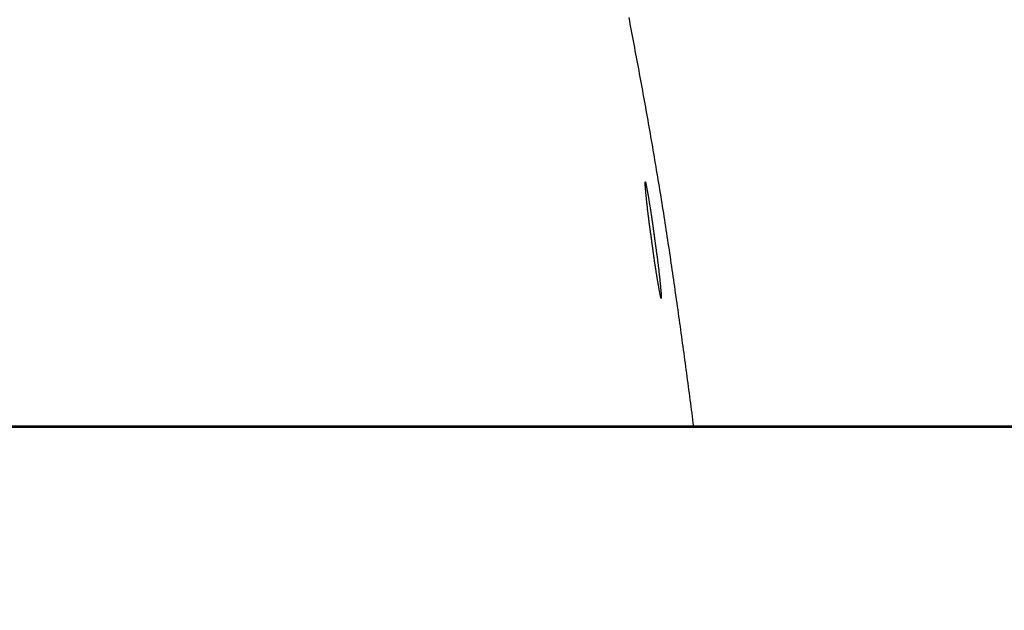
# Model space of a CAD drawing. Header units: millimetres. Extents: x 11979 to 37895, y 18730 to 47884.
# Tile 196 of 256: x 35976 to 35994, y 41528 to 41539. Entities that reach past the tile are written whole.
import ezdxf

# ---------------------------------------------------------------- set-up
doc = ezdxf.new("R2010")
doc.units = ezdxf.units.MM
doc.layers.add('-WYMIAR', color=8, linetype='Continuous')
doc.layers.add('PROJEKTOWANE', color=5, linetype='Continuous')
doc.layers.add('-ŚCIANY NOŚNE', color=4, linetype='Continuous', lineweight=53)
doc.styles.get("Standard").update_dxf_attribs({"font": 'arial.ttf'})
doc.dimstyles.new('CZA-KROPKA-50', dxfattribs={"dimtxt": 12, "dimasz": 1, "dimexe": 2, "dimexo": 25, "dimgap": 4, "dimtad": 1, "dimdec": 1, "dimrnd": 0.5, "dimzin": 9, "dimdsep": 46, "dimtxsty": 'Standard', "dimblk": 'CZA-KROPKA', "dimblk1": 'CZA-KROPKA', "dimblk2": 'CZA-KROPKA', "dimsah": 1, "dimcen": -20, "dimse1": 1, "dimse2": 1, "dimclrd": 8, "dimclre": 8, "dimclrt": 9, "dimadec": 0, "dimazin": 0, "dimtfac": 1, "dimtdec": 1, "dimtmove": 1, "dimatfit": 3, "dimldrblk": 'CZA-KROPKA', "dimfxl": 1, "dimtolj": 1, "dimtzin": 9, "dimarcsym": 0})

# ---------------------------------------------------------------- blocks, each defined once
blk = doc.blocks.new('CZA-KROPKA')
at = {"layer": '-WYMIAR', "linetype": 'ByBlock'}
for p, q in [((0, 10), (0, -10)), ((5, 0), (-5, 0))]:
    blk.add_line(p, q, dxfattribs=at)
at = {"layer": '-WYMIAR', "linetype": 'ByBlock', "const_width": 2.5}
blk.add_lwpolyline([(-1.25, 0, 1), (1.25, 0, 1)], format="xyb", close=True, dxfattribs=at)
blk = doc.blocks.new('*D2953')
at = {"layer": '-WYMIAR', "color": 8, "lineweight": -2}
blk.add_line((33872.391, 41340.624), (36051.391, 41340.624), dxfattribs=at)
at = {"layer": 'Defpoints', "color": 0}
for p in [(33871.391, 41814.624), (36052.391, 41814.624), (36052.391, 41340.624)]:
    blk.add_point(p, dxfattribs=at)
at = {"layer": '-WYMIAR', "color": 8, "lineweight": -2, "rotation": 180}
blk.add_blockref('CZA-KROPKA', (33871.391, 41340.624), dxfattribs=at)
at = {"layer": '-WYMIAR', "color": 8, "lineweight": -2}
blk.add_blockref('CZA-KROPKA', (36052.391, 41340.624), dxfattribs=at)
at = {"layer": '-WYMIAR', "color": 9, "insert": (34961.891, 41350.751), "char_height": 12, "attachment_point": 5, "bg_fill": 3, "box_fill_scale": 1.1, "bg_fill_color": 257, "bg_fill_transparency": 0}
blk.add_mtext('\\A1;2181', dxfattribs=at)
blk = doc.blocks.new('*D2961')
at = {"layer": '-WYMIAR', "color": 8, "lineweight": -2}
blk.add_line((36202.391, 41491.624), (36202.391, 42911.624), dxfattribs=at)
at = {"layer": 'Defpoints', "color": 0}
for p in [(34928.391, 42912.624), (36202.391, 42912.624), (36052.391, 41490.624)]:
    blk.add_point(p, dxfattribs=at)
at = {"layer": '-WYMIAR', "color": 8, "lineweight": -2}
for p, rotation in [((36202.391, 42912.624), 90), ((36202.391, 41490.624), 270)]:
    blk.add_blockref('CZA-KROPKA', p, dxfattribs=dict(at, rotation=rotation))
at = {"layer": '-WYMIAR', "color": 9, "insert": (36192.366, 42201.624), "char_height": 12, "attachment_point": 5, "rotation": 90, "bg_fill": 3, "box_fill_scale": 1.1, "bg_fill_color": 257, "bg_fill_transparency": 0}
blk.add_mtext('\\A1;1422', dxfattribs=at)
blk = doc.blocks.new('Pisuar NOVA PRO ze zintegrowanym ceramicznym sitkiem')
at = {"linetype": 'ByBlock'}
blk.add_lwpolyline([(-0.17, 0), (0.17, 0)], dxfattribs=at)
for points in [[(-0.15791, -0.07636, 0), (-0.15803, -0.07574, 0), (-0.15815, -0.07512, 0), (-0.15827, -0.07451, 0), (-0.15838, -0.07389, 0), (-0.1585, -0.07327, 0), (-0.15862, -0.07265, 0), (-0.15874, -0.07203, 0), (-0.15885, -0.07142, 0), (-0.15897, -0.0708, 0), (-0.15908, -0.07018, 0), (-0.1592, -0.06956, 0), (-0.15932, -0.06895, 0), (-0.15943, -0.06833, 0), (-0.15955, -0.06771, 0), (-0.15966, -0.06709, 0), (-0.15978, -0.06647, 0), (-0.15989, -0.06585, 0), (-0.16, -0.06524, 0), (-0.16012, -0.06462, 0), (-0.16023, -0.064, 0), (-0.16034, -0.06338, 0), (-0.16046, -0.06276, 0), (-0.16057, -0.06214, 0), (-0.16068, -0.06153, 0), (-0.16079, -0.06091, 0), (-0.16091, -0.06029, 0), (-0.16102, -0.05967, 0), (-0.16113, -0.05905, 0), (-0.16124, -0.05843, 0), (-0.16135, -0.05781, 0), (-0.16146, -0.05719, 0), (-0.16157, -0.05658, 0), (-0.16168, -0.05596, 0), (-0.16179, -0.05534, 0), (-0.1619, -0.05472, 0), (-0.16201, -0.0541, 0), (-0.16211, -0.05348, 0), (-0.16222, -0.05286, 0), (-0.16233, -0.05224, 0), (-0.16243, -0.05162, 0), (-0.16254, -0.051, 0), (-0.16265, -0.05038, 0), (-0.16275, -0.04976, 0), (-0.16286, -0.04914, 0), (-0.16296, -0.04852, 0), (-0.16307, -0.0479, 0), (-0.16317, -0.04728, 0), (-0.16328, -0.04666, 0), (-0.16338, -0.04604, 0), (-0.16348, -0.04542, 0), (-0.16358, -0.0448, 0), (-0.16369, -0.04418, 0), (-0.16379, -0.04356, 0), (-0.16389, -0.04294, 0), (-0.16399, -0.04232, 0), (-0.16409, -0.0417, 0), (-0.16419, -0.04108, 0), (-0.16429, -0.04046, 0), (-0.16439, -0.03984, 0), (-0.16448, -0.03922, 0), (-0.16458, -0.0386, 0), (-0.16468, -0.03798, 0), (-0.16478, -0.03736, 0), (-0.16487, -0.03674, 0), (-0.16497, -0.03611, 0), (-0.16506, -0.03549, 0), (-0.16516, -0.03487, 0), (-0.16525, -0.03425, 0), (-0.16535, -0.03363, 0), (-0.16544, -0.03301, 0), (-0.16553, -0.03239, 0), (-0.16563, -0.03176, 0), (-0.16572, -0.03114, 0), (-0.16581, -0.03052, 0), (-0.1659, -0.0299, 0), (-0.16599, -0.02928, 0), (-0.16608, -0.02865, 0), (-0.16617, -0.02803, 0), (-0.16627, -0.02741, 0), (-0.16635, -0.02679, 0), (-0.16644, -0.02617, 0), (-0.16653, -0.02554, 0), (-0.16662, -0.02492, 0), (-0.16671, -0.0243, 0), (-0.1668, -0.02368, 0), (-0.16689, -0.02305, 0), (-0.16698, -0.02243, 0), (-0.16706, -0.02181, 0), (-0.16715, -0.02119, 0), (-0.16724, -0.02056, 0), (-0.16732, -0.01994, 0), (-0.16741, -0.01932, 0), (-0.1675, -0.0187, 0), (-0.16758, -0.01807, 0), (-0.16767, -0.01745, 0), (-0.16775, -0.01683, 0), (-0.16784, -0.0162, 0), (-0.16792, -0.01558, 0), (-0.16801, -0.01496, 0), (-0.16809, -0.01433, 0), (-0.16818, -0.01371, 0), (-0.16826, -0.01309, 0), (-0.16835, -0.01247, 0), (-0.16843, -0.01184, 0), (-0.16851, -0.01122, 0), (-0.1686, -0.0106, 0), (-0.16868, -0.00997, 0), (-0.16876, -0.00935, 0), (-0.16885, -0.00873, 0), (-0.16893, -0.0081, 0), (-0.16901, -0.00748, 0), (-0.1691, -0.00686, 0), (-0.16918, -0.00623, 0), (-0.16926, -0.00561, 0), (-0.16935, -0.00499, 0), (-0.16943, -0.00436, 0), (-0.16951, -0.00374, 0), (-0.16959, -0.00312, 0), (-0.16968, -0.00249, 0), (-0.16976, -0.00187, 0), (-0.16984, -0.00125, 0), (-0.16992, -0.00062, 0), (-0.17001, 0, 0)], [(-0.16235, -0.03793, 0), (-0.16237, -0.03784, 0), (-0.16238, -0.03775, 0), (-0.16239, -0.03766, 0), (-0.16241, -0.03756, 0), (-0.16242, -0.03747, 0), (-0.16243, -0.03738, 0), (-0.16244, -0.03729, 0), (-0.16246, -0.0372, 0), (-0.16247, -0.03712, 0), (-0.16248, -0.03703, 0), (-0.16249, -0.03694, 0), (-0.1625, -0.03685, 0), (-0.16251, -0.03677, 0), (-0.16253, -0.03668, 0), (-0.16254, -0.03659, 0), (-0.16255, -0.03651, 0), (-0.16256, -0.03642, 0), (-0.16257, -0.03634, 0), (-0.16258, -0.03626, 0), (-0.16259, -0.03617, 0), (-0.16261, -0.03609, 0), (-0.16262, -0.03601, 0), (-0.16263, -0.03592, 0), (-0.16264, -0.03584, 0), (-0.16265, -0.03576, 0), (-0.16266, -0.03568, 0), (-0.16267, -0.03559, 0), (-0.16268, -0.03551, 0), (-0.16269, -0.03543, 0), (-0.16271, -0.03535, 0), (-0.16272, -0.03527, 0), (-0.16273, -0.03519, 0), (-0.16274, -0.0351, 0), (-0.16275, -0.03502, 0), (-0.16276, -0.03494, 0), (-0.16277, -0.03486, 0), (-0.16278, -0.03478, 0), (-0.16279, -0.0347, 0), (-0.16281, -0.03462, 0), (-0.16282, -0.03454, 0), (-0.16283, -0.03446, 0), (-0.16284, -0.03438, 0), (-0.16285, -0.03429, 0), (-0.16286, -0.03421, 0), (-0.16287, -0.03413, 0), (-0.16288, -0.03405, 0), (-0.1629, -0.03397, 0), (-0.16291, -0.03389, 0), (-0.16292, -0.0338, 0), (-0.16293, -0.03372, 0), (-0.16294, -0.03364, 0), (-0.16295, -0.03355, 0), (-0.16297, -0.03347, 0), (-0.16298, -0.03339, 0), (-0.16299, -0.0333, 0), (-0.163, -0.03322, 0), (-0.16301, -0.03313, 0), (-0.16302, -0.03305, 0), (-0.16304, -0.03296, 0), (-0.16305, -0.03288, 0), (-0.16306, -0.03279, 0), (-0.16307, -0.0327, 0), (-0.16308, -0.03262, 0), (-0.1631, -0.03253, 0), (-0.16311, -0.03244, 0), (-0.16312, -0.03235, 0), (-0.16313, -0.03226, 0), (-0.16315, -0.03217, 0), (-0.16316, -0.03208, 0), (-0.16317, -0.03199, 0), (-0.16318, -0.0319, 0), (-0.1632, -0.03181, 0), (-0.16321, -0.03171, 0), (-0.16322, -0.03162, 0), (-0.16323, -0.03152, 0), (-0.16325, -0.03143, 0), (-0.16326, -0.03133, 0), (-0.16327, -0.03123, 0), (-0.16328, -0.03114, 0), (-0.1633, -0.03104, 0), (-0.16331, -0.03094, 0), (-0.16332, -0.03084, 0), (-0.16333, -0.03074, 0), (-0.16335, -0.03063, 0), (-0.16336, -0.03053, 0), (-0.16337, -0.03043, 0), (-0.16339, -0.03032, 0), (-0.1634, -0.03022, 0), (-0.16341, -0.03011, 0), (-0.16343, -0.03, 0), (-0.16344, -0.02989, 0), (-0.16345, -0.02978, 0), (-0.16347, -0.02967, 0), (-0.16348, -0.02956, 0), (-0.16349, -0.02945, 0), (-0.16351, -0.02933, 0), (-0.16352, -0.02922, 0), (-0.16353, -0.0291, 0), (-0.16355, -0.02898, 0), (-0.16356, -0.02886, 0), (-0.16357, -0.02874, 0), (-0.16359, -0.02862, 0), (-0.1636, -0.0285, 0), (-0.16361, -0.02838, 0), (-0.16363, -0.02825, 0), (-0.16364, -0.02812, 0), (-0.16366, -0.028, 0), (-0.16367, -0.02787, 0), (-0.16368, -0.02774, 0), (-0.1637, -0.0276, 0), (-0.16371, -0.02747, 0), (-0.16373, -0.02734, 0), (-0.16374, -0.0272, 0), (-0.16375, -0.02706, 0), (-0.16377, -0.02692, 0), (-0.16378, -0.02678, 0), (-0.1638, -0.02664, 0), (-0.16381, -0.0265, 0), (-0.16382, -0.02636, 0), (-0.16384, -0.02622, 0), (-0.16385, -0.02608, 0), (-0.16387, -0.02594, 0), (-0.16388, -0.0258, 0), (-0.16389, -0.02567, 0), (-0.1639, -0.02553, 0), (-0.16391, -0.0254, 0), (-0.16393, -0.02528, 0), (-0.16394, -0.02515, 0), (-0.16395, -0.02503, 0), (-0.16396, -0.02491, 0), (-0.16396, -0.0248, 0), (-0.16397, -0.02469, 0), (-0.16398, -0.02459, 0), (-0.16399, -0.0245, 0), (-0.16399, -0.02441, 0), (-0.164, -0.02432, 0), (-0.164, -0.02424, 0), (-0.164, -0.02417, 0), (-0.164, -0.02411, 0), (-0.164, -0.02405, 0), (-0.164, -0.02401, 0), (-0.164, -0.02397, 0), (-0.164, -0.02394, 0), (-0.16399, -0.02391, 0), (-0.16399, -0.0239, 0), (-0.16398, -0.0239, 0), (-0.16397, -0.02391, 0), (-0.16396, -0.02393, 0), (-0.16395, -0.02395, 0), (-0.16394, -0.02399, 0), (-0.16393, -0.02403, 0), (-0.16391, -0.02409, 0), (-0.1639, -0.02415, 0), (-0.16388, -0.02421, 0), (-0.16386, -0.02429, 0), (-0.16385, -0.02437, 0), (-0.16383, -0.02446, 0), (-0.16381, -0.02455, 0), (-0.16379, -0.02465, 0), (-0.16377, -0.02475, 0), (-0.16374, -0.02486, 0), (-0.16372, -0.02498, 0), (-0.1637, -0.0251, 0), (-0.16368, -0.02522, 0), (-0.16365, -0.02534, 0), (-0.16363, -0.02547, 0), (-0.16361, -0.0256, 0), (-0.16358, -0.02574, 0), (-0.16356, -0.02587, 0), (-0.16353, -0.02601, 0), (-0.16351, -0.02615, 0), (-0.16348, -0.02629, 0), (-0.16346, -0.02643, 0), (-0.16343, -0.02657, 0), (-0.16341, -0.02671, 0), (-0.16339, -0.02685, 0), (-0.16336, -0.02699, 0), (-0.16334, -0.02712, 0), (-0.16332, -0.02726, 0), (-0.16329, -0.0274, 0), (-0.16327, -0.02753, 0), (-0.16325, -0.02766, 0), (-0.16323, -0.02779, 0), (-0.1632, -0.02792, 0), (-0.16318, -0.02805, 0), (-0.16316, -0.02818, 0), (-0.16314, -0.0283, 0), (-0.16312, -0.02843, 0), (-0.1631, -0.02855, 0), (-0.16308, -0.02867, 0), (-0.16306, -0.02879, 0), (-0.16304, -0.02891, 0), (-0.16303, -0.02903, 0), (-0.16301, -0.02914, 0), (-0.16299, -0.02926, 0), (-0.16297, -0.02937, 0), (-0.16295, -0.02949, 0), (-0.16294, -0.0296, 0), (-0.16292, -0.02971, 0), (-0.1629, -0.02982, 0), (-0.16289, -0.02993, 0), (-0.16287, -0.03004, 0), (-0.16285, -0.03014, 0), (-0.16284, -0.03025, 0), (-0.16282, -0.03036, 0), (-0.16281, -0.03046, 0), (-0.16279, -0.03056, 0), (-0.16277, -0.03067, 0), (-0.16276, -0.03077, 0), (-0.16275, -0.03087, 0), (-0.16273, -0.03097, 0), (-0.16272, -0.03107, 0), (-0.1627, -0.03116, 0), (-0.16269, -0.03126, 0), (-0.16267, -0.03136, 0), (-0.16266, -0.03145, 0), (-0.16265, -0.03155, 0), (-0.16263, -0.03164, 0), (-0.16262, -0.03174, 0), (-0.16261, -0.03183, 0), (-0.16259, -0.03192, 0), (-0.16258, -0.03201, 0), (-0.16257, -0.0321, 0), (-0.16256, -0.03219, 0), (-0.16254, -0.03228, 0), (-0.16253, -0.03237, 0), (-0.16252, -0.03246, 0), (-0.16251, -0.03255, 0), (-0.1625, -0.03264, 0), (-0.16248, -0.03273, 0), (-0.16247, -0.03281, 0), (-0.16246, -0.0329, 0), (-0.16245, -0.03298, 0), (-0.16244, -0.03307, 0), (-0.16243, -0.03315, 0), (-0.16242, -0.03324, 0), (-0.1624, -0.03332, 0), (-0.16239, -0.03341, 0), (-0.16238, -0.03349, 0), (-0.16237, -0.03357, 0), (-0.16236, -0.03366, 0), (-0.16235, -0.03374, 0), (-0.16234, -0.03382, 0), (-0.16233, -0.0339, 0), (-0.16231, -0.03399, 0), (-0.1623, -0.03407, 0), (-0.16229, -0.03415, 0), (-0.16228, -0.03423, 0), (-0.16227, -0.03431, 0), (-0.16226, -0.03439, 0), (-0.16225, -0.03448, 0), (-0.16224, -0.03456, 0), (-0.16223, -0.03464, 0), (-0.16222, -0.03472, 0), (-0.1622, -0.0348, 0)], [(-0.1622, -0.0348, 0), (-0.1622, -0.03487, 0), (-0.16219, -0.03493, 0), (-0.16218, -0.035, 0), (-0.16217, -0.03506, 0), (-0.16216, -0.03513, 0), (-0.16215, -0.03519, 0), (-0.16214, -0.03526, 0), (-0.16213, -0.03533, 0), (-0.16212, -0.03539, 0), (-0.16211, -0.03546, 0), (-0.1621, -0.03553, 0), (-0.16209, -0.03559, 0), (-0.16208, -0.03566, 0), (-0.16208, -0.03573, 0), (-0.16207, -0.03579, 0), (-0.16206, -0.03586, 0), (-0.16205, -0.03593, 0), (-0.16204, -0.036, 0), (-0.16203, -0.03606, 0), (-0.16202, -0.03613, 0), (-0.16201, -0.0362, 0), (-0.162, -0.03627, 0), (-0.16199, -0.03634, 0), (-0.16198, -0.0364, 0), (-0.16197, -0.03647, 0), (-0.16196, -0.03654, 0), (-0.16195, -0.03661, 0), (-0.16194, -0.03668, 0), (-0.16193, -0.03675, 0), (-0.16192, -0.03682, 0), (-0.16191, -0.03689, 0), (-0.1619, -0.03696, 0), (-0.16189, -0.03704, 0), (-0.16188, -0.03711, 0), (-0.16187, -0.03718, 0), (-0.16186, -0.03725, 0), (-0.16185, -0.03733, 0), (-0.16184, -0.0374, 0), (-0.16183, -0.03747, 0), (-0.16182, -0.03755, 0), (-0.16181, -0.03762, 0), (-0.1618, -0.0377, 0), (-0.16179, -0.03777, 0), (-0.16178, -0.03785, 0), (-0.16177, -0.03792, 0), (-0.16176, -0.038, 0), (-0.16175, -0.03808, 0), (-0.16174, -0.03815, 0), (-0.16173, -0.03823, 0), (-0.16172, -0.03831, 0), (-0.16171, -0.03839, 0), (-0.1617, -0.03847, 0), (-0.16169, -0.03855, 0), (-0.16168, -0.03863, 0), (-0.16167, -0.03871, 0), (-0.16166, -0.03879, 0), (-0.16165, -0.03888, 0), (-0.16164, -0.03896, 0), (-0.16163, -0.03904, 0), (-0.16162, -0.03913, 0), (-0.16161, -0.03921, 0), (-0.1616, -0.0393, 0), (-0.16158, -0.03939, 0), (-0.16157, -0.03947, 0), (-0.16156, -0.03956, 0), (-0.16155, -0.03965, 0), (-0.16154, -0.03974, 0), (-0.16153, -0.03983, 0), (-0.16152, -0.03992, 0), (-0.16151, -0.04001, 0), (-0.1615, -0.0401, 0), (-0.16149, -0.04019, 0), (-0.16148, -0.04029, 0), (-0.16147, -0.04038, 0), (-0.16145, -0.04047, 0), (-0.16144, -0.04057, 0), (-0.16143, -0.04067, 0), (-0.16142, -0.04076, 0), (-0.16141, -0.04086, 0), (-0.1614, -0.04096, 0), (-0.16139, -0.04106, 0), (-0.16138, -0.04116, 0), (-0.16137, -0.04126, 0), (-0.16135, -0.04136, 0), (-0.16134, -0.04147, 0), (-0.16133, -0.04157, 0), (-0.16132, -0.04168, 0), (-0.16131, -0.04178, 0), (-0.1613, -0.04189, 0), (-0.16129, -0.042, 0), (-0.16128, -0.0421, 0), (-0.16126, -0.04221, 0), (-0.16125, -0.04232, 0), (-0.16124, -0.04243, 0), (-0.16123, -0.04255, 0), (-0.16122, -0.04266, 0), (-0.16121, -0.04277, 0), (-0.16119, -0.04289, 0), (-0.16118, -0.043, 0), (-0.16117, -0.04312, 0), (-0.16116, -0.04323, 0), (-0.16115, -0.04335, 0), (-0.16114, -0.04346, 0), (-0.16113, -0.04358, 0), (-0.16112, -0.04369, 0), (-0.16111, -0.0438, 0), (-0.1611, -0.04391, 0), (-0.16109, -0.04402, 0), (-0.16108, -0.04413, 0), (-0.16107, -0.04423, 0), (-0.16106, -0.04433, 0), (-0.16105, -0.04444, 0), (-0.16104, -0.04453, 0), (-0.16103, -0.04463, 0), (-0.16103, -0.04472, 0), (-0.16102, -0.04481, 0), (-0.16101, -0.0449, 0), (-0.16101, -0.04498, 0), (-0.161, -0.04506, 0), (-0.161, -0.04514, 0), (-0.16099, -0.04521, 0), (-0.16099, -0.04528, 0), (-0.16099, -0.04534, 0), (-0.16098, -0.0454, 0), (-0.16098, -0.04546, 0), (-0.16098, -0.04551, 0), (-0.16098, -0.04555, 0), (-0.16098, -0.04559, 0), (-0.16098, -0.04562, 0), (-0.16099, -0.04565, 0), (-0.16099, -0.04567, 0), (-0.16099, -0.04569, 0), (-0.161, -0.0457, 0), (-0.161, -0.0457, 0), (-0.16101, -0.04569, 0), (-0.16102, -0.04568, 0), (-0.16102, -0.04567, 0), (-0.16103, -0.04564, 0), (-0.16104, -0.04561, 0), (-0.16105, -0.04558, 0), (-0.16106, -0.04554, 0), (-0.16108, -0.04549, 0), (-0.16109, -0.04544, 0), (-0.1611, -0.04539, 0), (-0.16112, -0.04533, 0), (-0.16113, -0.04526, 0), (-0.16115, -0.0452, 0), (-0.16116, -0.04512, 0), (-0.16118, -0.04505, 0), (-0.16119, -0.04497, 0), (-0.16121, -0.04488, 0), (-0.16123, -0.0448, 0), (-0.16125, -0.0447, 0), (-0.16126, -0.04461, 0), (-0.16128, -0.04452, 0), (-0.1613, -0.04442, 0), (-0.16132, -0.04432, 0), (-0.16134, -0.04421, 0), (-0.16136, -0.04411, 0), (-0.16138, -0.044, 0), (-0.1614, -0.04389, 0), (-0.16142, -0.04378, 0), (-0.16144, -0.04367, 0), (-0.16146, -0.04356, 0), (-0.16148, -0.04345, 0), (-0.1615, -0.04333, 0), (-0.16152, -0.04322, 0), (-0.16154, -0.04311, 0), (-0.16156, -0.04299, 0), (-0.16158, -0.04288, 0), (-0.1616, -0.04276, 0), (-0.16162, -0.04265, 0), (-0.16164, -0.04254, 0), (-0.16165, -0.04243, 0), (-0.16167, -0.04232, 0), (-0.16169, -0.04221, 0), (-0.16171, -0.0421, 0), (-0.16173, -0.04199, 0), (-0.16175, -0.04188, 0), (-0.16176, -0.04178, 0), (-0.16178, -0.04167, 0), (-0.1618, -0.04157, 0), (-0.16182, -0.04146, 0), (-0.16183, -0.04136, 0), (-0.16185, -0.04126, 0), (-0.16187, -0.04116, 0), (-0.16188, -0.04106, 0), (-0.1619, -0.04096, 0), (-0.16191, -0.04086, 0), (-0.16193, -0.04076, 0), (-0.16194, -0.04067, 0), (-0.16196, -0.04057, 0), (-0.16197, -0.04048, 0), (-0.16199, -0.04038, 0), (-0.162, -0.04029, 0), (-0.16202, -0.0402, 0), (-0.16203, -0.0401, 0), (-0.16205, -0.04001, 0), (-0.16206, -0.03992, 0), (-0.16207, -0.03983, 0), (-0.16209, -0.03974, 0), (-0.1621, -0.03965, 0), (-0.16212, -0.03957, 0), (-0.16213, -0.03948, 0), (-0.16214, -0.03939, 0), (-0.16215, -0.03931, 0), (-0.16217, -0.03922, 0), (-0.16218, -0.03914, 0), (-0.16219, -0.03905, 0), (-0.1622, -0.03897, 0), (-0.16222, -0.03889, 0), (-0.16223, -0.0388, 0), (-0.16224, -0.03872, 0), (-0.16225, -0.03864, 0), (-0.16226, -0.03856, 0), (-0.16228, -0.03848, 0), (-0.16229, -0.0384, 0), (-0.1623, -0.03832, 0), (-0.16231, -0.03824, 0), (-0.16232, -0.03816, 0), (-0.16233, -0.03809, 0), (-0.16234, -0.03801, 0), (-0.16235, -0.03793, 0)]]:
    blk.add_polyline3d(points)

msp = doc.modelspace()

# ---------------------------------------------------------------- linework, layer by layer
at = {"layer": '-ŚCIANY NOŚNE'}
msp.add_line((35931.391, 41531.624), (36011.391, 41531.624), dxfattribs=at)

# ---------------------------------------------------------------- next in the draw order: dimensions: what is measured, and where the dimension line sits
at = {"layer": '-WYMIAR'}
dim = msp.add_linear_dim(base=(36052.391, 41340.624), p1=(33871.391, 41814.624), p2=(36052.391, 41814.624), dimstyle='CZA-KROPKA-50', override={"dimfxl": 0, "dimfxlon": 1, "dimtfill": 1}, dxfattribs=at)
dim.commit()
dim.dimension.update_dxf_attribs({"geometry": '*D2953', "text_midpoint": (34961.891, 41350.751)})

# ---------------------------------------------------------------- next in the draw order: dimensions: what is measured, and where the dimension line sits
dim = msp.add_linear_dim(base=(36202.391, 42912.624), p1=(36052.391, 41490.624), p2=(34928.391, 42912.624), angle=90, dimstyle='CZA-KROPKA-50', override={"dimfxl": 0, "dimfxlon": 1, "dimtfill": 1}, dxfattribs=at)
dim.commit()
dim.dimension.update_dxf_attribs({"geometry": '*D2961', "text_midpoint": (36192.366, 42201.624)})

# ---------------------------------------------------------------- next in the draw order: block references
at = {"layer": 'PROJEKTOWANE', "xscale": 100, "yscale": 100, "zscale": 100, "rotation": 179.9999999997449}
msp.add_blockref('Pisuar NOVA PRO ze zintegrowanym ceramicznym sitkiem', (35971.391, 41531.624), dxfattribs=at)

doc.saveas('drawing.dxf')
